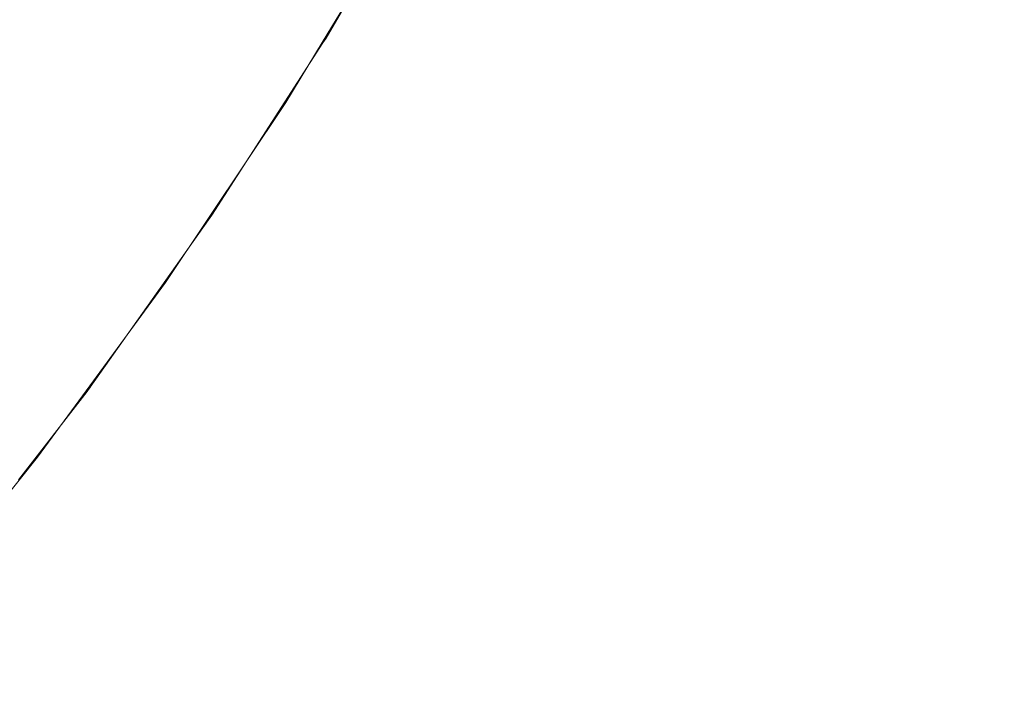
# Model space of a CAD drawing. Header units: centimetres. Extents: x -25.8 to 27.5, y 33.3 to 35.1.
# Tile 252 of 256: x 9.565 to 9.6047, y 33.7086 to 33.736. Entities that reach past the tile are written whole.
import ezdxf

# ---------------------------------------------------------------- set-up
doc = ezdxf.new("R2010")
doc.units = ezdxf.units.CM
doc.header["$LTSCALE"] = 2.54
doc.layers.add('Lucido design-1', color=7, linetype='Continuous')

# ---------------------------------------------------------------- blocks, each defined once
blk = doc.blocks.new('Gruppo-6-1')
at = {"color": 7, "linetype": 'Continuous', "lineweight": 9}
for points in [[(-25.69296, 35.040112, 330.586121), (-25.69296, 33.440112, 330.586121), (27.40704, 33.440112, 330.586121), (27.40704, 35.040112, 330.586121)], [(-25.69296, 35.040112, 306.619358), (-25.69296, 33.440112, 306.619358), (27.40704, 33.440112, 306.619358), (27.40704, 35.040112, 306.619358)]]:
    blk.add_3dface(points, dxfattribs=at)
for points, invisible_edges in [([(9.598455, 33.743603, 305.867714), (9.594186, 33.735566, 305.867714), (9.592422, 33.736552, 305.871224), (9.59665, 33.744513, 305.871224)], 15), ([(9.592198, 33.743725, 329.845228), (9.587817, 33.73574, 329.845228), (9.586452, 33.736528, 329.848945), (9.5908, 33.744453, 329.848945)], 15), ([(9.59373, 33.742927, 329.841573), (9.589313, 33.734877, 329.841573), (9.587817, 33.73574, 329.845228), (9.592198, 33.743725, 329.845228)], 15), ([(9.580423, 33.743255, 330.102782), (9.576156, 33.735983, 330.102782), (9.575505, 33.736384, 330.106805), (9.579755, 33.743628, 330.106805)], 15), ([(9.580423, 33.743255, 306.136019), (9.576156, 33.735983, 306.136019), (9.575505, 33.736384, 306.140042), (9.579755, 33.743628, 306.140042)], 15), ([(9.600387, 33.742628, 305.864285), (9.596076, 33.73451, 305.864285), (9.594186, 33.735566, 305.867714), (9.598455, 33.743603, 305.867714)], 15), ([(9.580946, 33.742963, 330.098735), (9.576666, 33.735669, 330.098735), (9.576156, 33.735983, 330.102782), (9.580423, 33.743255, 330.102782)], 15), ([(9.580946, 33.742963, 306.131972), (9.576666, 33.735669, 306.131972), (9.576156, 33.735983, 306.136019), (9.580423, 33.743255, 306.136019)], 15), ([(9.581323, 33.742752, 330.094671), (9.577034, 33.735443, 330.094671), (9.576666, 33.735669, 330.098735), (9.580946, 33.742963, 330.098735)], 15), ([(9.581323, 33.742752, 306.127908), (9.577034, 33.735443, 306.127908), (9.576666, 33.735669, 306.131972), (9.580946, 33.742963, 306.131972)], 15), ([(9.595394, 33.742061, 329.837987), (9.590938, 33.733939, 329.837987), (9.589313, 33.734877, 329.841573), (9.59373, 33.742927, 329.841573)], 15), ([(9.567084, 33.741569, 330.133712), (9.562758, 33.734865, 330.133712), (9.561071, 33.736006, 330.137298), (9.56535, 33.742637, 330.137298)], 15), ([(9.567084, 33.741569, 306.166949), (9.562758, 33.734865, 306.166949), (9.561071, 33.736006, 306.170535), (9.56535, 33.742637, 306.170535)], 15), ([(9.581555, 33.742622, 330.090596), (9.577261, 33.735303, 330.090596), (9.577034, 33.735443, 330.094671), (9.581323, 33.742752, 330.094671)], 15), ([(9.581555, 33.742622, 306.123833), (9.577261, 33.735303, 306.123833), (9.577034, 33.735443, 306.127908), (9.581323, 33.742752, 306.127908)], 15), ([(9.581642, 33.742574, 330.086667), (9.577345, 33.735251, 330.086667), (9.577261, 33.735303, 330.090596), (9.581555, 33.742622, 330.090596)], 15), ([(9.581642, 33.742574, 306.119903), (9.577345, 33.735251, 306.119903), (9.577261, 33.735303, 306.123833), (9.581555, 33.742622, 306.123833)], 15), ([(9.581531, 33.742382, 330.086121), (9.577346, 33.735251, 330.086121), (9.577345, 33.735251, 330.086667), (9.581642, 33.742574, 330.086667)], 14), ([(9.581531, 33.742382, 306.119358), (9.577346, 33.735251, 306.119358), (9.577345, 33.735251, 306.119903), (9.581642, 33.742574, 306.119903)], 14), ([(9.58166, 33.742564, 305.917386), (9.577362, 33.73524, 305.917386), (9.577346, 33.735251, 305.919358), (9.581531, 33.742382, 305.919358)], 11), ([(9.581798, 33.742486, 305.913398), (9.577497, 33.735157, 305.913398), (9.577362, 33.73524, 305.917386), (9.58166, 33.742564, 305.917386)], 15), ([(9.582076, 33.742331, 305.909413), (9.577768, 33.734991, 305.909413), (9.577497, 33.735157, 305.913398), (9.581798, 33.742486, 305.913398)], 15), ([(9.602444, 33.741591, 305.860943), (9.598087, 33.733387, 305.860943), (9.596076, 33.73451, 305.864285), (9.600387, 33.742628, 305.864285)], 15), ([(9.577346, 33.735251, 330.086121), (9.581531, 33.742382, 330.086121), (9.580245, 33.740112, 329.886121)], 10), ([(9.577346, 33.735251, 306.119358), (9.581531, 33.742382, 306.119358), (9.581531, 33.742382, 305.919358), (9.577346, 33.735251, 305.919358)], 10), ([(9.582493, 33.742098, 305.905439), (9.578175, 33.73474, 305.905439), (9.577768, 33.734991, 305.909413), (9.582076, 33.742331, 305.909413)], 15), ([(9.583049, 33.741787, 305.901482), (9.578717, 33.734406, 305.901482), (9.578175, 33.73474, 305.905439), (9.582493, 33.742098, 305.905439)], 15), ([(9.583744, 33.741399, 305.897548), (9.579396, 33.733988, 305.897548), (9.578717, 33.734406, 305.901482), (9.583049, 33.741787, 305.901482)], 15), ([(9.597187, 33.741128, 329.834477), (9.592688, 33.732928, 329.834477), (9.590938, 33.733939, 329.837987), (9.595394, 33.742061, 329.837987)], 15), ([(9.56869, 33.74058, 330.130049), (9.56432, 33.733809, 330.130049), (9.562758, 33.734865, 330.133712), (9.567084, 33.741569, 330.133712)], 15), ([(9.56869, 33.74058, 306.163286), (9.56432, 33.733809, 306.163286), (9.562758, 33.734865, 306.166949), (9.567084, 33.741569, 306.166949)], 15), ([(9.584578, 33.740933, 305.893645), (9.580209, 33.733488, 305.893645), (9.579396, 33.733988, 305.897548), (9.583744, 33.741399, 305.897548)], 15), ([(9.604656, 33.740476, 305.857646), (9.600249, 33.732179, 305.857646), (9.598087, 33.733387, 305.860943), (9.602444, 33.741591, 305.860943)], 15), ([(9.58555, 33.740391, 305.889778), (9.581156, 33.732904, 305.889778), (9.580209, 33.733488, 305.893645), (9.584578, 33.740933, 305.893645)], 15), ([(9.599106, 33.740129, 329.831048), (9.594562, 33.731846, 329.831048), (9.592688, 33.732928, 329.834477), (9.597187, 33.741128, 329.834477)], 15), ([(9.570165, 33.739672, 330.126315), (9.565755, 33.732839, 330.126315), (9.56432, 33.733809, 330.130049), (9.56869, 33.74058, 330.130049)], 15), ([(9.570165, 33.739672, 306.159552), (9.565755, 33.732839, 306.159552), (9.56432, 33.733809, 306.163286), (9.56869, 33.74058, 306.163286)], 15), ([(9.577189, 33.735076, 329.886121), (9.580245, 33.740112, 329.886121), (9.580262, 33.740102, 329.884149), (9.575735, 33.732642, 329.884149)], 14), ([(9.580399, 33.740023, 329.880161), (9.575868, 33.732557, 329.880161), (9.575735, 33.732642, 329.884149), (9.580262, 33.740102, 329.884149)], 15), ([(9.580245, 33.740112, 329.886121), (9.577189, 33.735076, 329.886121), (9.577221, 33.735057, 330.086121), (9.577346, 33.735251, 330.086121)], 10), ([(9.586657, 33.739772, 305.885955), (9.582237, 33.732239, 305.885955), (9.581156, 33.732904, 305.889778), (9.58555, 33.740391, 305.889778)], 15), ([(9.60115, 33.739065, 329.827706), (9.596557, 33.730694, 329.827706), (9.594562, 33.731846, 329.831048), (9.599106, 33.740129, 329.831048)], 15), ([(9.606955, 33.739317, 305.854498), (9.602497, 33.730923, 305.854498), (9.600249, 33.732179, 305.857646), (9.604656, 33.740476, 305.857646)], 15), ([(9.580674, 33.739864, 329.876176), (9.576136, 33.732386, 329.876176), (9.575868, 33.732557, 329.880161), (9.580399, 33.740023, 329.880161)], 15), ([(9.581088, 33.739625, 329.872202), (9.576539, 33.732129, 329.872202), (9.576136, 33.732386, 329.876176), (9.580674, 33.739864, 329.876176)], 15), ([(9.5879, 33.739078, 305.882182), (9.583449, 33.731493, 305.882182), (9.582237, 33.732239, 305.885955), (9.586657, 33.739772, 305.885955)], 15), ([(9.571506, 33.738846, 330.122516), (9.56706, 33.731957, 330.122516), (9.565755, 33.732839, 330.126315), (9.570165, 33.739672, 330.126315)], 15), ([(9.571506, 33.738846, 306.155753), (9.56706, 33.731957, 306.155753), (9.565755, 33.732839, 306.159552), (9.570165, 33.739672, 306.159552)], 15), ([(9.58164, 33.739307, 329.868245), (9.577077, 33.731787, 329.868245), (9.576539, 33.732129, 329.872202), (9.581088, 33.739625, 329.872202)], 15), ([(9.58233, 33.738908, 329.864311), (9.577749, 33.731359, 329.864311), (9.577077, 33.731787, 329.868245), (9.58164, 33.739307, 329.868245)], 15), ([(9.609369, 33.7381, 305.851453), (9.604857, 33.729605, 305.851453), (9.602497, 33.730923, 305.854498), (9.606955, 33.739317, 305.854498)], 15), ([(9.583157, 33.738431, 329.860408), (9.578554, 33.730845, 329.860408), (9.577749, 33.731359, 329.864311), (9.58233, 33.738908, 329.864311)], 15), ([(9.589276, 33.738309, 305.878465), (9.584791, 33.730666, 305.878465), (9.583449, 33.731493, 305.882182), (9.5879, 33.739078, 305.882182)], 15), ([(9.603347, 33.737921, 329.824409), (9.598703, 33.729455, 329.824409), (9.596557, 33.730694, 329.827706), (9.60115, 33.739065, 329.827706)], 15), ([(9.572712, 33.738103, 330.118658), (9.568234, 33.731164, 330.118658), (9.56706, 33.731957, 330.122516), (9.571506, 33.738846, 330.122516)], 15), ([(9.572712, 33.738103, 306.151895), (9.568234, 33.731164, 306.151895), (9.56706, 33.731957, 306.155753), (9.571506, 33.738846, 306.155753)], 15), ([(9.584121, 33.737875, 329.856541), (9.579492, 33.730248, 329.856541), (9.578554, 33.730845, 329.860408), (9.583157, 33.738431, 329.860408)], 15), ([(9.590784, 33.737466, 305.87481), (9.586262, 33.729761, 305.87481), (9.584791, 33.730666, 305.878465), (9.589276, 33.738309, 305.878465)], 15), ([(9.573782, 33.737445, 330.11475), (9.569274, 33.730461, 330.11475), (9.568234, 33.731164, 330.118658), (9.572712, 33.738103, 330.118658)], 15), ([(9.573782, 33.737445, 306.147987), (9.569274, 33.730461, 306.147987), (9.568234, 33.731164, 306.151895), (9.572712, 33.738103, 306.151895)], 15), ([(9.585219, 33.73724, 329.852718), (9.580563, 33.729566, 329.852718), (9.579492, 33.730248, 329.856541), (9.584121, 33.737875, 329.856541)], 15), ([(9.605631, 33.736732, 329.821261), (9.600933, 33.728168, 329.821261), (9.598703, 33.729455, 329.824409), (9.603347, 33.737921, 329.824409)], 15), ([(9.574713, 33.736872, 330.110796), (9.57018, 33.729848, 330.110796), (9.569274, 33.730461, 330.11475), (9.573782, 33.737445, 330.11475)], 15), ([(9.574713, 33.736872, 306.144033), (9.57018, 33.729848, 306.144033), (9.569274, 33.730461, 306.147987), (9.573782, 33.737445, 306.147987)], 15), ([(9.592422, 33.736552, 305.871224), (9.587859, 33.728777, 305.871224), (9.586262, 33.729761, 305.87481), (9.590784, 33.737466, 305.87481)], 15), ([(9.586452, 33.736528, 329.848945), (9.581763, 33.728801, 329.848945), (9.580563, 33.729566, 329.852718), (9.585219, 33.73724, 329.852718)], 15), ([(9.575505, 33.736384, 330.106805), (9.57095, 33.729328, 330.106805), (9.57018, 33.729848, 330.110796), (9.574713, 33.736872, 330.110796)], 15), ([(9.575505, 33.736384, 306.140042), (9.57095, 33.729328, 306.140042), (9.57018, 33.729848, 306.144033), (9.574713, 33.736872, 306.144033)], 15), ([(9.587817, 33.73574, 329.845228), (9.583093, 33.727954, 329.845228), (9.581763, 33.728801, 329.848945), (9.586452, 33.736528, 329.848945)], 15), ([(9.594186, 33.735566, 305.867714), (9.589581, 33.727717, 305.867714), (9.587859, 33.728777, 305.871224), (9.592422, 33.736552, 305.871224)], 15), ([(9.608029, 33.735484, 329.818216), (9.603274, 33.726816, 329.818216), (9.600933, 33.728168, 329.821261), (9.605631, 33.736732, 329.821261)], 15), ([(9.576156, 33.735983, 330.102782), (9.571584, 33.7289, 330.102782), (9.57095, 33.729328, 330.106805), (9.575505, 33.736384, 330.106805)], 15), ([(9.576156, 33.735983, 306.136019), (9.571584, 33.7289, 306.136019), (9.57095, 33.729328, 306.140042), (9.575505, 33.736384, 306.140042)], 15), ([(9.576666, 33.735669, 330.098735), (9.57208, 33.728564, 330.098735), (9.571584, 33.7289, 330.102782), (9.576156, 33.735983, 330.102782)], 15), ([(9.576666, 33.735669, 306.131972), (9.57208, 33.728564, 306.131972), (9.571584, 33.7289, 306.136019), (9.576156, 33.735983, 306.136019)], 15), ([(9.589313, 33.734877, 329.841573), (9.584549, 33.727026, 329.841573), (9.583093, 33.727954, 329.845228), (9.587817, 33.73574, 329.845228)], 15), ([(9.577034, 33.735443, 330.094671), (9.572439, 33.728322, 330.094671), (9.57208, 33.728564, 330.098735), (9.576666, 33.735669, 330.098735)], 15), ([(9.577034, 33.735443, 306.127908), (9.572439, 33.728322, 306.127908), (9.57208, 33.728564, 306.131972), (9.576666, 33.735669, 306.131972)], 15), ([(9.577261, 33.735303, 330.090596), (9.572659, 33.728173, 330.090596), (9.572439, 33.728322, 330.094671), (9.577034, 33.735443, 330.094671)], 15), ([(9.577261, 33.735303, 306.123833), (9.572659, 33.728173, 306.123833), (9.572439, 33.728322, 306.127908), (9.577034, 33.735443, 306.127908)], 15), ([(9.596076, 33.73451, 305.864285), (9.591423, 33.726583, 305.864285), (9.589581, 33.727717, 305.867714), (9.594186, 33.735566, 305.867714)], 15), ([(9.610537, 33.734178, 329.815281), (9.605723, 33.725402, 329.815281), (9.603274, 33.726816, 329.818216), (9.608029, 33.735484, 329.818216)], 15), ([(9.577345, 33.735251, 330.086667), (9.572741, 33.728118, 330.086667), (9.572659, 33.728173, 330.090596), (9.577261, 33.735303, 330.090596)], 15), ([(9.577345, 33.735251, 306.119903), (9.572741, 33.728118, 306.119903), (9.572659, 33.728173, 306.123833), (9.577261, 33.735303, 306.123833)], 15), ([(9.577221, 33.735057, 330.086121), (9.572742, 33.728117, 330.086121), (9.572741, 33.728118, 330.086667), (9.577345, 33.735251, 330.086667)], 14), ([(9.577221, 33.735057, 306.119358), (9.572742, 33.728117, 306.119358), (9.572741, 33.728118, 306.119903), (9.577345, 33.735251, 306.119903)], 14), ([(9.577362, 33.73524, 305.917386), (9.572758, 33.728106, 305.917386), (9.572742, 33.728117, 305.919358), (9.577221, 33.735057, 305.919358)], 11), ([(9.572742, 33.728117, 330.086121), (9.577221, 33.735057, 330.086121), (9.575718, 33.732652, 329.886121)], 10), ([(9.572742, 33.728117, 306.119358), (9.577221, 33.735057, 306.119358), (9.577221, 33.735057, 305.919358), (9.572742, 33.728117, 305.919358)], 10), ([(9.577497, 33.735157, 305.913398), (9.572889, 33.728017, 305.913398), (9.572758, 33.728106, 305.917386), (9.577362, 33.73524, 305.917386)], 15), ([(9.577768, 33.734991, 305.909413), (9.573153, 33.727839, 305.909413), (9.572889, 33.728017, 305.913398), (9.577497, 33.735157, 305.913398)], 15), ([(9.578175, 33.73474, 305.905439), (9.573548, 33.727572, 305.905439), (9.573153, 33.727839, 305.909413), (9.577768, 33.734991, 305.909413)], 15), ([(9.575735, 33.732642, 329.884149), (9.575718, 33.732652, 329.886121), (9.577189, 33.735076, 329.886121)], 9), ([(9.577221, 33.735057, 330.086121), (9.577189, 33.735076, 329.886121), (9.575718, 33.732652, 329.886121)], 9), ([(9.577345, 33.735251, 330.086667), (9.577346, 33.735251, 330.086121), (9.577221, 33.735057, 330.086121)], 9), ([(9.577221, 33.735057, 305.919358), (9.577346, 33.735251, 305.919358), (9.577362, 33.73524, 305.917386)], 10), ([(9.577346, 33.735251, 305.919358), (9.577221, 33.735057, 305.919358), (9.577221, 33.735057, 306.119358), (9.577346, 33.735251, 306.119358)], 10), ([(9.577345, 33.735251, 306.119903), (9.577346, 33.735251, 306.119358), (9.577221, 33.735057, 306.119358)], 9), ([(9.578717, 33.734406, 305.901482), (9.574077, 33.727215, 305.901482), (9.573548, 33.727572, 305.905439), (9.578175, 33.73474, 305.905439)], 15), ([(9.590938, 33.733939, 329.837987), (9.586131, 33.726018, 329.837987), (9.584549, 33.727026, 329.841573), (9.589313, 33.734877, 329.841573)], 15), ([(9.579396, 33.733988, 305.897548), (9.574736, 33.726769, 305.897548), (9.574077, 33.727215, 305.901482), (9.578717, 33.734406, 305.901482)], 15), ([(9.598087, 33.733387, 305.860943), (9.593385, 33.725375, 305.860943), (9.591423, 33.726583, 305.864285), (9.596076, 33.73451, 305.864285)], 15), ([(9.565755, 33.732839, 330.126315), (9.561059, 33.7262, 330.126315), (9.559667, 33.72723, 330.130049), (9.56432, 33.733809, 330.130049)], 15), ([(9.565755, 33.732839, 306.159552), (9.561059, 33.7262, 306.159552), (9.559667, 33.72723, 306.163286), (9.56432, 33.733809, 306.163286)], 15), ([(9.580209, 33.733488, 305.893645), (9.575528, 33.726234, 305.893645), (9.574736, 33.726769, 305.897548), (9.579396, 33.733988, 305.897548)], 15), ([(9.592688, 33.732928, 329.834477), (9.587836, 33.724932, 329.834477), (9.586131, 33.726018, 329.837987), (9.590938, 33.733939, 329.837987)], 15), ([(9.581156, 33.732904, 305.889778), (9.57645, 33.725611, 305.889778), (9.575528, 33.726234, 305.893645), (9.580209, 33.733488, 305.893645)], 15), ([(9.600249, 33.732179, 305.857646), (9.595495, 33.724076, 305.857646), (9.593385, 33.725375, 305.860943), (9.598087, 33.733387, 305.860943)], 15), ([(9.56706, 33.731957, 330.122516), (9.562326, 33.725263, 330.122516), (9.561059, 33.7262, 330.126315), (9.565755, 33.732839, 330.126315)], 15), ([(9.56706, 33.731957, 306.155753), (9.562326, 33.725263, 306.155753), (9.561059, 33.7262, 306.159552), (9.565755, 33.732839, 306.159552)], 15), ([(9.572578, 33.727952, 329.886121), (9.575718, 33.732652, 329.886121), (9.575735, 33.732642, 329.884149), (9.570886, 33.725386, 329.884149)], 14), ([(9.575868, 33.732557, 329.880161), (9.571016, 33.725295, 329.880161), (9.570886, 33.725386, 329.884149), (9.575735, 33.732642, 329.884149)], 15), ([(9.576136, 33.732386, 329.876176), (9.571277, 33.725112, 329.876176), (9.571016, 33.725295, 329.880161), (9.575868, 33.732557, 329.880161)], 15), ([(9.575718, 33.732652, 329.886121), (9.572578, 33.727952, 329.886121), (9.57261, 33.727931, 330.086121), (9.572742, 33.728117, 330.086121)], 10), ([(9.582237, 33.732239, 305.885955), (9.577501, 33.724901, 305.885955), (9.57645, 33.725611, 305.889778), (9.581156, 33.732904, 305.889778)], 15), ([(9.594562, 33.731846, 329.831048), (9.589661, 33.723769, 329.831048), (9.587836, 33.724932, 329.834477), (9.592688, 33.732928, 329.834477)], 15), ([(9.576539, 33.732129, 329.872202), (9.571668, 33.724838, 329.872202), (9.571277, 33.725112, 329.876176), (9.576136, 33.732386, 329.876176)], 15), ([(9.583449, 33.731493, 305.882182), (9.57868, 33.724103, 305.882182), (9.577501, 33.724901, 305.885955), (9.582237, 33.732239, 305.885955)], 15), ([(9.602497, 33.730923, 305.854498), (9.597687, 33.722726, 305.854498), (9.595495, 33.724076, 305.857646), (9.600249, 33.732179, 305.857646)], 15), ([(9.568234, 33.731164, 330.118658), (9.563465, 33.724421, 330.118658), (9.562326, 33.725263, 330.122516), (9.56706, 33.731957, 330.122516)], 15), ([(9.568234, 33.731164, 306.151895), (9.563465, 33.724421, 306.151895), (9.562326, 33.725263, 306.155753), (9.56706, 33.731957, 306.155753)], 15), ([(9.577077, 33.731787, 329.868245), (9.57219, 33.724473, 329.868245), (9.571668, 33.724838, 329.872202), (9.576539, 33.732129, 329.872202)], 15), ([(9.577749, 33.731359, 329.864311), (9.572842, 33.724016, 329.864311), (9.57219, 33.724473, 329.868245), (9.577077, 33.731787, 329.868245)], 15), ([(9.596557, 33.730694, 329.827706), (9.591604, 33.722532, 329.827706), (9.589661, 33.723769, 329.831048), (9.594562, 33.731846, 329.831048)], 15), ([(9.578554, 33.730845, 329.860408), (9.573625, 33.723468, 329.860408), (9.572842, 33.724016, 329.864311), (9.577749, 33.731359, 329.864311)], 15), ([(9.584791, 33.730666, 305.878465), (9.579986, 33.723221, 305.878465), (9.57868, 33.724103, 305.882182), (9.583449, 33.731493, 305.882182)], 15), ([(9.569274, 33.730461, 330.11475), (9.564474, 33.723674, 330.11475), (9.563465, 33.724421, 330.118658), (9.568234, 33.731164, 330.118658)], 15), ([(9.569274, 33.730461, 306.147987), (9.564474, 33.723674, 306.147987), (9.563465, 33.724421, 306.151895), (9.568234, 33.731164, 306.151895)], 15), ([(9.579492, 33.730248, 329.856541), (9.574536, 33.72283, 329.856541), (9.573625, 33.723468, 329.860408), (9.578554, 33.730845, 329.860408)], 15), ([(9.586262, 33.729761, 305.87481), (9.581417, 33.722254, 305.87481), (9.579986, 33.723221, 305.878465), (9.584791, 33.730666, 305.878465)], 15), ([(9.598703, 33.729455, 329.824409), (9.593694, 33.721201, 329.824409), (9.591604, 33.722532, 329.827706), (9.596557, 33.730694, 329.827706)], 15), ([(9.604857, 33.729605, 305.851453), (9.599989, 33.721309, 305.851453), (9.597687, 33.722726, 305.854498), (9.602497, 33.730923, 305.854498)], 15), ([(9.57018, 33.729848, 330.110796), (9.565353, 33.723024, 330.110796), (9.564474, 33.723674, 330.11475), (9.569274, 33.730461, 330.11475)], 15), ([(9.57018, 33.729848, 306.144033), (9.565353, 33.723024, 306.144033), (9.564474, 33.723674, 306.147987), (9.569274, 33.730461, 306.147987)], 15), ([(9.580563, 33.729566, 329.852718), (9.575575, 33.722102, 329.852718), (9.574536, 33.72283, 329.856541), (9.579492, 33.730248, 329.856541)], 15), ([(9.57095, 33.729328, 330.106805), (9.566101, 33.722471, 330.106805), (9.565353, 33.723024, 330.110796), (9.57018, 33.729848, 330.110796)], 15), ([(9.57095, 33.729328, 306.140042), (9.566101, 33.722471, 306.140042), (9.565353, 33.723024, 306.144033), (9.57018, 33.729848, 306.144033)], 15), ([(9.581763, 33.728801, 329.848945), (9.576742, 33.721286, 329.848945), (9.575575, 33.722102, 329.852718), (9.580563, 33.729566, 329.852718)], 15), ([(9.587859, 33.728777, 305.871224), (9.582971, 33.721203, 305.871224), (9.581417, 33.722254, 305.87481), (9.586262, 33.729761, 305.87481)], 15), ([(9.600933, 33.728168, 329.821261), (9.595865, 33.719817, 329.821261), (9.593694, 33.721201, 329.824409), (9.598703, 33.729455, 329.824409)], 15), ([(9.607326, 33.728226, 305.848518), (9.602397, 33.719826, 305.848518), (9.599989, 33.721309, 305.851453), (9.604857, 33.729605, 305.851453)], 15), ([(9.571584, 33.7289, 330.102782), (9.566716, 33.722016, 330.102782), (9.566101, 33.722471, 330.106805), (9.57095, 33.729328, 330.106805)], 15), ([(9.571584, 33.7289, 306.136019), (9.566716, 33.722016, 306.136019), (9.566101, 33.722471, 306.140042), (9.57095, 33.729328, 306.140042)], 15), ([(9.57208, 33.728564, 330.098735), (9.567197, 33.72166, 330.098735), (9.566716, 33.722016, 330.102782), (9.571584, 33.7289, 330.102782)], 15), ([(9.57208, 33.728564, 306.131972), (9.567197, 33.72166, 306.131972), (9.566716, 33.722016, 306.136019), (9.571584, 33.7289, 306.136019)], 15), ([(9.583093, 33.727954, 329.845228), (9.578033, 33.720381, 329.845228), (9.576742, 33.721286, 329.848945), (9.581763, 33.728801, 329.848945)], 15), ([(9.589581, 33.727717, 305.867714), (9.584646, 33.720071, 305.867714), (9.582971, 33.721203, 305.871224), (9.587859, 33.728777, 305.871224)], 15), ([(9.572439, 33.728322, 330.094671), (9.567545, 33.721403, 330.094671), (9.567197, 33.72166, 330.098735), (9.57208, 33.728564, 330.098735)], 15), ([(9.572439, 33.728322, 306.127908), (9.567545, 33.721403, 306.127908), (9.567197, 33.72166, 306.131972), (9.57208, 33.728564, 306.131972)], 15), ([(9.572659, 33.728173, 330.090596), (9.567759, 33.721245, 330.090596), (9.567545, 33.721403, 330.094671), (9.572439, 33.728322, 330.094671)], 15), ([(9.572659, 33.728173, 306.123833), (9.567759, 33.721245, 306.123833), (9.567545, 33.721403, 306.127908), (9.572439, 33.728322, 306.127908)], 15), ([(9.6099, 33.726788, 305.845699), (9.604907, 33.71828, 305.845699), (9.602397, 33.719826, 305.848518), (9.607326, 33.728226, 305.848518)], 15), ([(9.572741, 33.728118, 330.086667), (9.567838, 33.721186, 330.086667), (9.567759, 33.721245, 330.090596), (9.572659, 33.728173, 330.090596)], 15), ([(9.572741, 33.728118, 306.119903), (9.567838, 33.721186, 306.119903), (9.567759, 33.721245, 306.123833), (9.572659, 33.728173, 306.123833)], 15), ([(9.57261, 33.727931, 330.086121), (9.567839, 33.721185, 330.086121), (9.567838, 33.721186, 330.086667), (9.572741, 33.728118, 330.086667)], 14), ([(9.57261, 33.727931, 306.119358), (9.567839, 33.721185, 306.119358), (9.567838, 33.721186, 306.119903), (9.572741, 33.728118, 306.119903)], 14), ([(9.572758, 33.728106, 305.917386), (9.567855, 33.721174, 305.917386), (9.567839, 33.721185, 305.919358), (9.57261, 33.727931, 305.919358)], 11), ([(9.567839, 33.721185, 330.086121), (9.57261, 33.727931, 330.086121), (9.57087, 33.725397, 329.886121)], 10), ([(9.567839, 33.721185, 306.119358), (9.57261, 33.727931, 306.119358), (9.57261, 33.727931, 305.919358), (9.567839, 33.721185, 305.919358)], 10), ([(9.572889, 33.728017, 305.913398), (9.567982, 33.72108, 305.913398), (9.567855, 33.721174, 305.917386), (9.572758, 33.728106, 305.917386)], 15), ([(9.573153, 33.727839, 305.909413), (9.568238, 33.720891, 305.909413), (9.567982, 33.72108, 305.913398), (9.572889, 33.728017, 305.913398)], 15), ([(9.573548, 33.727572, 305.905439), (9.568622, 33.720607, 305.905439), (9.568238, 33.720891, 305.909413), (9.573153, 33.727839, 305.909413)], 15), ([(9.570886, 33.725386, 329.884149), (9.57087, 33.725397, 329.886121), (9.572578, 33.727952, 329.886121)], 9), ([(9.57261, 33.727931, 330.086121), (9.572578, 33.727952, 329.886121), (9.57087, 33.725397, 329.886121)], 9), ([(9.572741, 33.728118, 330.086667), (9.572742, 33.728117, 330.086121), (9.57261, 33.727931, 330.086121)], 9), ([(9.572741, 33.728118, 306.119903), (9.572742, 33.728117, 306.119358), (9.57261, 33.727931, 306.119358)], 9), ([(9.57261, 33.727931, 305.919358), (9.572742, 33.728117, 305.919358), (9.572758, 33.728106, 305.917386)], 10), ([(9.572742, 33.728117, 305.919358), (9.57261, 33.727931, 305.919358), (9.57261, 33.727931, 306.119358), (9.572742, 33.728117, 306.119358)], 10), ([(9.584549, 33.727026, 329.841573), (9.579448, 33.719391, 329.841573), (9.578033, 33.720381, 329.845228), (9.583093, 33.727954, 329.845228)], 15), ([(9.603274, 33.726816, 329.818216), (9.598145, 33.718365, 329.818216), (9.595865, 33.719817, 329.821261), (9.600933, 33.728168, 329.821261)], 15), ([(9.574077, 33.727215, 305.901482), (9.569135, 33.720228, 305.901482), (9.568622, 33.720607, 305.905439), (9.573548, 33.727572, 305.905439)], 15), ([(9.591423, 33.726583, 305.864285), (9.586439, 33.718859, 305.864285), (9.584646, 33.720071, 305.867714), (9.589581, 33.727717, 305.867714)], 15), ([(9.574736, 33.726769, 305.897548), (9.569775, 33.719754, 305.897548), (9.569135, 33.720228, 305.901482), (9.574077, 33.727215, 305.901482)], 15), ([(9.586131, 33.726018, 329.837987), (9.580984, 33.718315, 329.837987), (9.579448, 33.719391, 329.841573), (9.584549, 33.727026, 329.841573)], 15), ([(9.575528, 33.726234, 305.893645), (9.570543, 33.719186, 305.893645), (9.569775, 33.719754, 305.897548), (9.574736, 33.726769, 305.897548)], 15), ([(9.605723, 33.725402, 329.815281), (9.60053, 33.716845, 329.815281), (9.598145, 33.718365, 329.818216), (9.603274, 33.726816, 329.818216)], 15), ([(9.57645, 33.725611, 305.889778), (9.571437, 33.718524, 305.889778), (9.570543, 33.719186, 305.893645), (9.575528, 33.726234, 305.893645)], 15), ([(9.593385, 33.725375, 305.860943), (9.588348, 33.717569, 305.860943), (9.586439, 33.718859, 305.864285), (9.591423, 33.726583, 305.864285)], 15), ([(9.587836, 33.724932, 329.834477), (9.58264, 33.717156, 329.834477), (9.580984, 33.718315, 329.837987), (9.586131, 33.726018, 329.837987)], 15), ([(9.577501, 33.724901, 305.885955), (9.572457, 33.71777, 305.885955), (9.571437, 33.718524, 305.889778), (9.57645, 33.725611, 305.889778)], 15), ([(9.567674, 33.721038, 329.886121), (9.57087, 33.725397, 329.886121), (9.570886, 33.725386, 329.884149), (9.565726, 33.718348, 329.884149)], 14), ([(9.571016, 33.725295, 329.880161), (9.565852, 33.718251, 329.880161), (9.565726, 33.718348, 329.884149), (9.570886, 33.725386, 329.884149)], 15), ([(9.571277, 33.725112, 329.876176), (9.566104, 33.718058, 329.876176), (9.565852, 33.718251, 329.880161), (9.571016, 33.725295, 329.880161)], 15), ([(9.571668, 33.724838, 329.872202), (9.566483, 33.717767, 329.872202), (9.566104, 33.718058, 329.876176), (9.571277, 33.725112, 329.876176)], 15), ([(9.57087, 33.725397, 329.886121), (9.567674, 33.721038, 329.886121), (9.567707, 33.721014, 330.086121), (9.567839, 33.721185, 330.086121)], 10), ([(9.595495, 33.724076, 305.857646), (9.5904, 33.716182, 305.857646), (9.588348, 33.717569, 305.860943), (9.593385, 33.725375, 305.860943)], 15), ([(9.608276, 33.723929, 329.812462), (9.603016, 33.715261, 329.812462), (9.60053, 33.716845, 329.815281), (9.605723, 33.725402, 329.815281)], 15), ([(9.57219, 33.724473, 329.868245), (9.566989, 33.717379, 329.868245), (9.566483, 33.717767, 329.872202), (9.571668, 33.724838, 329.872202)], 15), ([(9.57868, 33.724103, 305.882182), (9.573602, 33.716923, 305.882182), (9.572457, 33.71777, 305.885955), (9.577501, 33.724901, 305.885955)], 15), ([(9.589661, 33.723769, 329.831048), (9.584413, 33.715914, 329.831048), (9.58264, 33.717156, 329.834477), (9.587836, 33.724932, 329.834477)], 15), ([(9.572842, 33.724016, 329.864311), (9.567621, 33.716894, 329.864311), (9.566989, 33.717379, 329.868245), (9.57219, 33.724473, 329.868245)], 15), ([(9.573625, 33.723468, 329.860408), (9.568378, 33.716313, 329.860408), (9.567621, 33.716894, 329.864311), (9.572842, 33.724016, 329.864311)], 15), ([(9.579986, 33.723221, 305.878465), (9.574869, 33.715986, 305.878465), (9.573602, 33.716923, 305.882182), (9.57868, 33.724103, 305.882182)], 15), ([(9.597687, 33.722726, 305.854498), (9.592533, 33.71474, 305.854498), (9.5904, 33.716182, 305.857646), (9.595495, 33.724076, 305.857646)], 15), ([(9.610929, 33.722397, 329.809762), (9.6056, 33.713615, 329.809762), (9.603016, 33.715261, 329.812462), (9.608276, 33.723929, 329.812462)], 15), ([(9.565353, 33.723024, 330.110796), (9.560241, 33.71641, 330.110796), (9.559391, 33.717097, 330.11475), (9.564474, 33.723674, 330.11475)], 15), ([(9.565353, 33.723024, 306.144033), (9.560241, 33.71641, 306.144033), (9.559391, 33.717097, 306.147987), (9.564474, 33.723674, 306.147987)], 15), ([(9.574536, 33.72283, 329.856541), (9.569261, 33.715636, 329.856541), (9.568378, 33.716313, 329.860408), (9.573625, 33.723468, 329.860408)], 15), ([(9.591604, 33.722532, 329.827706), (9.5863, 33.714593, 329.827706), (9.584413, 33.715914, 329.831048), (9.589661, 33.723769, 329.831048)], 15), ([(9.566101, 33.722471, 330.106805), (9.560965, 33.715826, 330.106805), (9.560241, 33.71641, 330.110796), (9.565353, 33.723024, 330.110796)], 15), ([(9.566101, 33.722471, 306.140042), (9.560965, 33.715826, 306.140042), (9.560241, 33.71641, 306.144033), (9.565353, 33.723024, 306.144033)], 15), ([(9.581417, 33.722254, 305.87481), (9.576258, 33.714959, 305.87481), (9.574869, 33.715986, 305.878465), (9.579986, 33.723221, 305.878465)], 15), ([(9.575575, 33.722102, 329.852718), (9.570268, 33.714863, 329.852718), (9.569261, 33.715636, 329.856541), (9.574536, 33.72283, 329.856541)], 15), ([(9.599989, 33.721309, 305.851453), (9.594773, 33.713227, 305.851453), (9.592533, 33.71474, 305.854498), (9.597687, 33.722726, 305.854498)], 15), ([(9.566716, 33.722016, 330.102782), (9.56156, 33.715346, 330.102782), (9.560965, 33.715826, 330.106805), (9.566101, 33.722471, 330.106805)], 15), ([(9.566716, 33.722016, 306.136019), (9.56156, 33.715346, 306.136019), (9.560965, 33.715826, 306.140042), (9.566101, 33.722471, 306.140042)], 15), ([(9.582971, 33.721203, 305.871224), (9.577766, 33.713844, 305.871224), (9.576258, 33.714959, 305.87481), (9.581417, 33.722254, 305.87481)], 15), ([(9.593694, 33.721201, 329.824409), (9.588329, 33.713172, 329.824409), (9.5863, 33.714593, 329.827706), (9.591604, 33.722532, 329.827706)], 15), ([(9.567197, 33.72166, 330.098735), (9.562026, 33.71497, 330.098735), (9.56156, 33.715346, 330.102782), (9.566716, 33.722016, 330.102782)], 15), ([(9.567197, 33.72166, 306.131972), (9.562026, 33.71497, 306.131972), (9.56156, 33.715346, 306.136019), (9.566716, 33.722016, 306.136019)], 15), ([(9.576742, 33.721286, 329.848945), (9.571397, 33.713996, 329.848945), (9.570268, 33.714863, 329.852718), (9.575575, 33.722102, 329.852718)], 15), ([(9.567545, 33.721403, 330.094671), (9.562362, 33.714698, 330.094671), (9.562026, 33.71497, 330.098735), (9.567197, 33.72166, 330.098735)], 15), ([(9.567545, 33.721403, 306.127908), (9.562362, 33.714698, 306.127908), (9.562026, 33.71497, 306.131972), (9.567197, 33.72166, 306.131972)], 15), ([(9.567759, 33.721245, 330.090596), (9.562569, 33.714531, 330.090596), (9.562362, 33.714698, 330.094671), (9.567545, 33.721403, 330.094671)], 15), ([(9.567759, 33.721245, 306.123833), (9.562569, 33.714531, 306.123833), (9.562362, 33.714698, 306.127908), (9.567545, 33.721403, 306.127908)], 15), ([(9.567838, 33.721186, 330.086667), (9.562646, 33.714469, 330.086667), (9.562569, 33.714531, 330.090596), (9.567759, 33.721245, 330.090596)], 15), ([(9.567838, 33.721186, 306.119903), (9.562646, 33.714469, 306.119903), (9.562569, 33.714531, 306.123833), (9.567759, 33.721245, 306.123833)], 15), ([(9.567707, 33.721014, 330.086121), (9.564951, 33.717449, 330.086121), (9.562646, 33.714469, 330.086667), (9.567838, 33.721186, 330.086667)], 14), ([(9.567707, 33.721014, 306.119358), (9.564951, 33.717449, 306.119358), (9.562646, 33.714469, 306.119903), (9.567838, 33.721186, 306.119903)], 14), ([(9.564951, 33.717449, 305.919358), (9.567707, 33.721014, 305.919358), (9.567855, 33.721174, 305.917386), (9.562662, 33.714456, 305.917386)], 14), ([(9.567982, 33.72108, 305.913398), (9.562785, 33.714356, 305.913398), (9.562662, 33.714456, 305.917386), (9.567855, 33.721174, 305.917386)], 15), ([(9.568238, 33.720891, 305.909413), (9.563033, 33.714157, 305.909413), (9.562785, 33.714356, 305.913398), (9.567982, 33.72108, 305.913398)], 15), ([(9.565726, 33.718348, 329.884149), (9.565711, 33.71836, 329.886121), (9.567674, 33.721038, 329.886121)], 9), ([(9.567707, 33.721014, 330.086121), (9.567674, 33.721038, 329.886121), (9.565711, 33.71836, 329.886121)], 9), ([(9.567838, 33.721186, 330.086667), (9.567839, 33.721185, 330.086121), (9.567707, 33.721014, 330.086121)], 9), ([(9.567838, 33.721186, 306.119903), (9.567839, 33.721185, 306.119358), (9.567707, 33.721014, 306.119358)], 9), ([(9.567707, 33.721014, 305.919358), (9.567839, 33.721185, 305.919358), (9.567855, 33.721174, 305.917386)], 10), ([(9.567839, 33.721185, 305.919358), (9.567707, 33.721014, 305.919358), (9.567707, 33.721014, 306.119358), (9.567839, 33.721185, 306.119358)], 10), ([(9.578033, 33.720381, 329.845228), (9.572648, 33.713037, 329.845228), (9.571397, 33.713996, 329.848945), (9.576742, 33.721286, 329.848945)], 15), ([(9.584646, 33.720071, 305.867714), (9.579391, 33.712642, 305.867714), (9.577766, 33.713844, 305.871224), (9.582971, 33.721203, 305.871224)], 15), ([(9.595865, 33.719817, 329.821261), (9.590438, 33.711695, 329.821261), (9.588329, 33.713172, 329.824409), (9.593694, 33.721201, 329.824409)], 15), ([(9.602397, 33.719826, 305.848518), (9.597116, 33.711643, 305.848518), (9.594773, 33.713227, 305.851453), (9.599989, 33.721309, 305.851453)], 15), ([(9.568622, 33.720607, 305.905439), (9.563405, 33.713856, 305.905439), (9.563033, 33.714157, 305.909413), (9.568238, 33.720891, 305.909413)], 15), ([(9.565711, 33.71836, 329.886121), (9.564951, 33.717449, 330.086121), (9.567707, 33.721014, 330.086121)], 9), ([(9.564951, 33.717449, 305.919358), (9.564951, 33.717449, 306.119358), (9.567707, 33.721014, 306.119358), (9.567707, 33.721014, 305.919358)], 5), ([(9.569135, 33.720228, 305.901482), (9.5639, 33.713456, 305.901482), (9.563405, 33.713856, 305.905439), (9.568622, 33.720607, 305.905439)], 15), ([(9.579448, 33.719391, 329.841573), (9.574018, 33.711985, 329.841573), (9.572648, 33.713037, 329.845228), (9.578033, 33.720381, 329.845228)], 15), ([(9.569775, 33.719754, 305.897548), (9.56452, 33.712956, 305.897548), (9.5639, 33.713456, 305.901482), (9.569135, 33.720228, 305.901482)], 15), ([(9.586439, 33.718859, 305.864285), (9.581131, 33.711355, 305.864285), (9.579391, 33.712642, 305.867714), (9.584646, 33.720071, 305.867714)], 15), ([(9.570543, 33.719186, 305.893645), (9.565263, 33.712356, 305.893645), (9.56452, 33.712956, 305.897548), (9.569775, 33.719754, 305.897548)], 15), ([(9.598145, 33.718365, 329.818216), (9.592653, 33.710145, 329.818216), (9.590438, 33.711695, 329.821261), (9.595865, 33.719817, 329.821261)], 15), ([(9.604907, 33.71828, 305.845699), (9.599558, 33.709992, 305.845699), (9.597116, 33.711643, 305.848518), (9.602397, 33.719826, 305.848518)], 15), ([(9.571437, 33.718524, 305.889778), (9.566129, 33.711657, 305.889778), (9.565263, 33.712356, 305.893645), (9.570543, 33.719186, 305.893645)], 15), ([(9.580984, 33.718315, 329.837987), (9.575506, 33.710844, 329.837987), (9.574018, 33.711985, 329.841573), (9.579448, 33.719391, 329.841573)], 15), ([(9.588348, 33.717569, 305.860943), (9.582983, 33.709985, 305.860943), (9.581131, 33.711355, 305.864285), (9.586439, 33.718859, 305.864285)], 15), ([(9.565726, 33.718348, 329.884149), (9.560264, 33.711542, 329.884149), (9.560249, 33.711554, 329.886121), (9.564969, 33.717436, 329.886121)], 11), ([(9.565852, 33.718251, 329.880161), (9.560385, 33.71144, 329.880161), (9.560264, 33.711542, 329.884149), (9.565726, 33.718348, 329.884149)], 15), ([(9.565711, 33.71836, 329.886121), (9.564969, 33.717436, 329.886121), (9.564951, 33.717449, 330.086121)], 10), ([(9.564969, 33.717436, 329.886121), (9.565711, 33.71836, 329.886121), (9.565726, 33.718348, 329.884149)], 10), ([(9.572457, 33.71777, 305.885955), (9.567116, 33.71086, 305.885955), (9.566129, 33.711657, 305.889778), (9.571437, 33.718524, 305.889778)], 15), ([(9.58264, 33.717156, 329.834477), (9.57711, 33.709613, 329.834477), (9.575506, 33.710844, 329.837987), (9.580984, 33.718315, 329.837987)], 15), ([(9.60053, 33.716845, 329.815281), (9.594969, 33.708523, 329.815281), (9.592653, 33.710145, 329.818216), (9.598145, 33.718365, 329.818216)], 15), ([(9.607516, 33.716674, 305.842999), (9.602096, 33.708277, 305.842999), (9.599558, 33.709992, 305.845699), (9.604907, 33.71828, 305.845699)], 15), ([(9.566104, 33.718058, 329.876176), (9.560629, 33.711236, 329.876176), (9.560385, 33.71144, 329.880161), (9.565852, 33.718251, 329.880161)], 15), ([(9.566483, 33.717767, 329.872202), (9.560995, 33.710929, 329.872202), (9.560629, 33.711236, 329.876176), (9.566104, 33.718058, 329.876176)], 15), ([(9.566989, 33.717379, 329.868245), (9.561483, 33.710519, 329.868245), (9.560995, 33.710929, 329.872202), (9.566483, 33.717767, 329.872202)], 15), ([(9.573602, 33.716923, 305.882182), (9.568224, 33.709965, 305.882182), (9.567116, 33.71086, 305.885955), (9.572457, 33.71777, 305.885955)], 15), ([(9.5904, 33.716182, 305.857646), (9.584975, 33.708512, 305.857646), (9.582983, 33.709985, 305.860943), (9.588348, 33.717569, 305.860943)], 15), ([(9.567621, 33.716894, 329.864311), (9.562093, 33.710007, 329.864311), (9.561483, 33.710519, 329.868245), (9.566989, 33.717379, 329.868245)], 15), ([(9.584413, 33.715914, 329.831048), (9.578827, 33.708296, 329.831048), (9.57711, 33.709613, 329.834477), (9.58264, 33.717156, 329.834477)], 15), ([(9.568378, 33.716313, 329.860408), (9.562825, 33.709393, 329.860408), (9.562093, 33.710007, 329.864311), (9.567621, 33.716894, 329.864311)], 15), ([(9.574869, 33.715986, 305.878465), (9.56945, 33.708975, 305.878465), (9.568224, 33.709965, 305.882182), (9.573602, 33.716923, 305.882182)], 15), ([(9.603016, 33.715261, 329.812462), (9.597384, 33.706832, 329.812462), (9.594969, 33.708523, 329.815281), (9.60053, 33.716845, 329.815281)], 15), ([(9.610219, 33.71501, 305.840424), (9.604726, 33.7065, 305.840424), (9.602096, 33.708277, 305.842999), (9.607516, 33.716674, 305.842999)], 15), ([(9.569261, 33.715636, 329.856541), (9.563677, 33.708678, 329.856541), (9.562825, 33.709393, 329.860408), (9.568378, 33.716313, 329.860408)], 15), ([(9.576258, 33.714959, 305.87481), (9.570794, 33.70789, 305.87481), (9.56945, 33.708975, 305.878465), (9.574869, 33.715986, 305.878465)], 15), ([(9.5863, 33.714593, 329.827706), (9.580654, 33.706893, 329.827706), (9.578827, 33.708296, 329.831048), (9.584413, 33.715914, 329.831048)], 15), ([(9.592533, 33.71474, 305.854498), (9.587045, 33.706981, 305.854498), (9.584975, 33.708512, 305.857646), (9.5904, 33.716182, 305.857646)], 15), ([(9.570268, 33.714863, 329.852718), (9.564649, 33.707862, 329.852718), (9.563677, 33.708678, 329.856541), (9.569261, 33.715636, 329.856541)], 15), ([(9.6056, 33.713615, 329.809762), (9.599893, 33.705075, 329.809762), (9.597384, 33.706832, 329.812462), (9.603016, 33.715261, 329.812462)], 15), ([(9.571397, 33.713996, 329.848945), (9.565739, 33.706947, 329.848945), (9.564649, 33.707862, 329.852718), (9.570268, 33.714863, 329.852718)], 15), ([(9.577766, 33.713844, 305.871224), (9.572253, 33.706712, 305.871224), (9.570794, 33.70789, 305.87481), (9.576258, 33.714959, 305.87481)], 15), ([(9.594773, 33.713227, 305.851453), (9.589219, 33.705373, 305.851453), (9.587045, 33.706981, 305.854498), (9.592533, 33.71474, 305.854498)], 15), ([(9.588329, 33.713172, 329.824409), (9.582619, 33.705385, 329.824409), (9.580654, 33.706893, 329.827706), (9.5863, 33.714593, 329.827706)], 15), ([(9.572648, 33.713037, 329.845228), (9.566947, 33.705934, 329.845228), (9.565739, 33.706947, 329.848945), (9.571397, 33.713996, 329.848945)], 15), ([(9.579391, 33.712642, 305.867714), (9.573826, 33.705442, 305.867714), (9.572253, 33.706712, 305.871224), (9.577766, 33.713844, 305.871224)], 15), ([(9.608277, 33.71191, 329.807187), (9.602493, 33.703254, 329.807187), (9.599893, 33.705075, 329.809762), (9.6056, 33.713615, 329.809762)], 15), ([(9.590438, 33.711695, 329.821261), (9.584662, 33.703818, 329.821261), (9.582619, 33.705385, 329.824409), (9.588329, 33.713172, 329.824409)], 15), ([(9.597116, 33.711643, 305.848518), (9.591492, 33.703692, 305.848518), (9.589219, 33.705373, 305.851453), (9.594773, 33.713227, 305.851453)], 15), ([(9.565263, 33.712356, 305.893645), (9.559699, 33.705756, 305.893645), (9.558982, 33.706387, 305.897548), (9.56452, 33.712956, 305.897548)], 15), ([(9.574018, 33.711985, 329.841573), (9.56827, 33.704824, 329.841573), (9.566947, 33.705934, 329.845228), (9.572648, 33.713037, 329.845228)], 15), ([(9.566129, 33.711657, 305.889778), (9.560534, 33.705021, 305.889778), (9.559699, 33.705756, 305.893645), (9.565263, 33.712356, 305.893645)], 15), ([(9.581131, 33.711355, 305.864285), (9.57551, 33.704082, 305.864285), (9.573826, 33.705442, 305.867714), (9.579391, 33.712642, 305.867714)], 15), ([(9.575506, 33.710844, 329.837987), (9.569707, 33.703618, 329.837987), (9.56827, 33.704824, 329.841573), (9.574018, 33.711985, 329.841573)], 15), ([(9.611043, 33.710148, 329.804742), (9.60518, 33.701373, 329.804742), (9.602493, 33.703254, 329.807187), (9.608277, 33.71191, 329.807187)], 15), ([(9.567116, 33.71086, 305.885955), (9.561486, 33.704182, 305.885955), (9.560534, 33.705021, 305.889778), (9.566129, 33.711657, 305.889778)], 15), ([(9.592653, 33.710145, 329.818216), (9.586807, 33.702172, 329.818216), (9.584662, 33.703818, 329.821261), (9.590438, 33.711695, 329.821261)], 15), ([(9.599558, 33.709992, 305.845699), (9.593862, 33.701939, 305.845699), (9.591492, 33.703692, 305.848518), (9.597116, 33.711643, 305.848518)], 15), ([(9.582983, 33.709985, 305.860943), (9.577302, 33.702635, 305.860943), (9.57551, 33.704082, 305.864285), (9.581131, 33.711355, 305.864285)], 15), ([(9.568224, 33.709965, 305.882182), (9.562555, 33.703242, 305.882182), (9.561486, 33.704182, 305.885955), (9.567116, 33.71086, 305.885955)], 15), ([(9.57711, 33.709613, 329.834477), (9.571255, 33.702319, 329.834477), (9.569707, 33.703618, 329.837987), (9.575506, 33.710844, 329.837987)], 15), ([(9.56945, 33.708975, 305.878465), (9.563738, 33.7022, 305.878465), (9.562555, 33.703242, 305.882182), (9.568224, 33.709965, 305.882182)], 15), ([(9.584975, 33.708512, 305.857646), (9.579229, 33.701079, 305.857646), (9.577302, 33.702635, 305.860943), (9.582983, 33.709985, 305.860943)], 15), ([(9.594969, 33.708523, 329.815281), (9.58905, 33.700451, 329.815281), (9.586807, 33.702172, 329.818216), (9.592653, 33.710145, 329.818216)], 15), ([(9.602096, 33.708277, 305.842999), (9.596325, 33.700117, 305.842999), (9.593862, 33.701939, 305.845699), (9.599558, 33.709992, 305.845699)], 15), ([(9.578827, 33.708296, 329.831048), (9.572913, 33.700928, 329.831048), (9.571255, 33.702319, 329.834477), (9.57711, 33.709613, 329.834477)], 15), ([(9.570794, 33.70789, 305.87481), (9.565035, 33.701059, 305.87481), (9.563738, 33.7022, 305.878465), (9.56945, 33.708975, 305.878465)], 15)]:
    blk.add_3dface(points, dxfattribs=dict(at, invisible_edges=invisible_edges))

msp = doc.modelspace()

# ---------------------------------------------------------------- block references
at = {"layer": 'Lucido design-1', "color": 7}
msp.add_blockref('Gruppo-6-1', (0, 0), dxfattribs=at)

doc.saveas('drawing.dxf')
